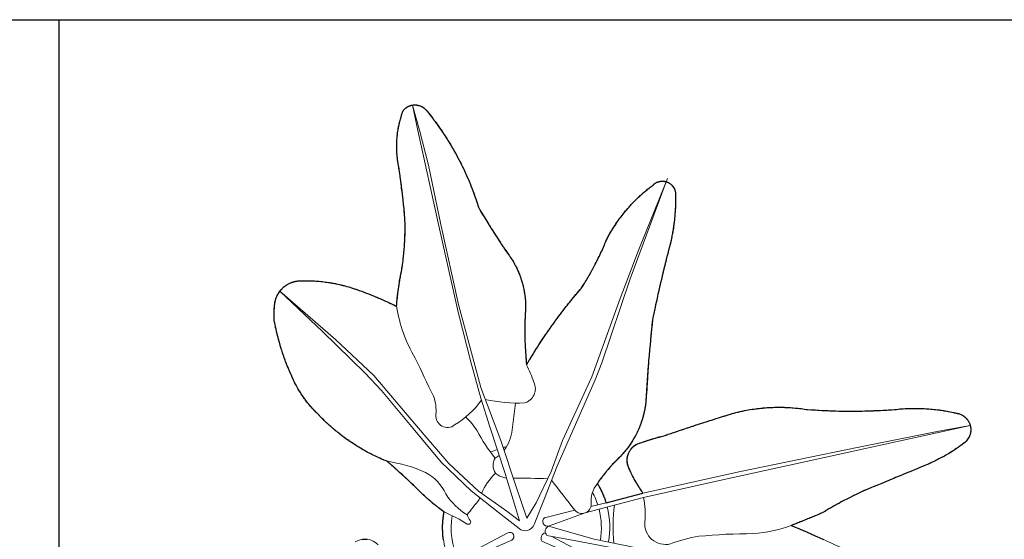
# Model space of a CAD drawing. Header units: millimetres. Extents: x 488786 to 747986, y 25193 to 95000.
# Tile 110 of 127: x 578785 to 581671, y 87476 to 89000. Entities that reach past the tile are written whole.
import ezdxf

# ---------------------------------------------------------------- set-up
doc = ezdxf.new("R2010")
doc.units = ezdxf.units.MM
doc.layers.add('10. ETC', color=251, linetype='Continuous')
doc.layers.add('6. FUR1', color=181, linetype='Continuous')
doc.layers.add('7. FUR2', color=241, linetype='Continuous', lineweight=5)

# ---------------------------------------------------------------- blocks, each defined once
blk = doc.blocks.new('YUHIHA_Accessory_Plant_LargeLeaf_A_Plan')
at = {"layer": '6. FUR1'}
for points in [[(-485, -26.2), (-483.3, -26), (-482.2, -25.9), (-481.6, -25.8), (-479.9, -25.7), (-478.7, -25.7), (-477.6, -25.6), (-476.4, -25.6), (-474.7, -25.7), (-474.1, -25.7), (-473, -25.8), (-471.3, -25.9), (-470.7, -26), (-469, -26.2)], [(-246.8, -27.1), (-247.2, -23.5), (-247.7, -20), (-248.1, -16.4), (-248.2, -15.2), (-248.5, -11.6), (-248.7, -9.2), (-248.8, -6.8), (-249, -3.2), (-249, -2), (-249.2, 1.6), (-249.2, 4.1), (-249.2, 6.4), (-249.2, 8.9), (-249.2, 12.5), (-249.1, 16.1), (-249, 19.7), (-248.8, 22.1), (-248.6, 25.7), (-248.5, 26.9), (-248.2, 30.5), (-248, 32.9), (-247.7, 35.3), (-247.4, 37.6), (-247, 41.2), (-246.8, 42.4), (-246.3, 46), (-245.9, 48.4), (-245.3, 51.9), (-244.8, 54.3), (-246.9, 55.8), (-249.7, 57.8), (-253.8, 60.9), (-257.3, 63.5), (-261.4, 66.6), (-265.4, 69.8), (-267.4, 71.4), (-268.1, 71.9), (-269.5, 73), (-270.8, 74.1), (-274.8, 77.3), (-280.1, 81.7), (-280.7, 82.3), (-282.1, 83.3), (-283.4, 84.5), (-284, 85), (-288.6, 88.9), (-289.2, 89.5), (-290.5, 90.6), (-291.2, 91.2), (-291.8, 91.8), (-293.7, 93.5), (-295, 94.6), (-298.9, 98.1), (-302.6, 101.6), (-307, 105.7), (-310.8, 109.2), (-313.9, 112.2), (-315.7, 114), (-318.8, 117), (-319.3, 117.6), (-321.8, 120.1), (-326, 124.4), (-327.8, 126.2), (-328.4, 126.8), (-330.3, 128.7), (-334.9, 133), (-341.3, 139.1), (-349.1, 146.4), (-351.1, 148.2), (-353, 150), (-353.7, 150.6), (-354.3, 151.2), (-356.3, 153), (-358.3, 154.8), (-358.9, 155.4), (-360.9, 157.2), (-362.9, 159), (-368.1, 163.8), (-375.4, 170.4), (-382.7, 176.9), (-383.3, 177.5), (-386, 179.9), (-386.7, 180.5), (-388.7, 182.2), (-389.3, 182.8), (-392, 185.2), (-398.7, 191), (-403.4, 195.1), (-404.7, 196.3), (-405.4, 196.9), (-408.1, 199.2), (-410.8, 201.5), (-412.1, 202.7), (-417.5, 204.9), (-421.1, 206.4), (-422.9, 207.1), (-428.2, 209.5), (-433.5, 211.8), (-435.2, 212.6), (-440.5, 215.1), (-444, 216.7), (-447.5, 218.4), (-452.7, 221), (-456.2, 222.7), (-459.6, 224.5), (-463, 226.3), (-466.4, 228.1), (-469.9, 229.9), (-475, 232.7), (-478.3, 234.6), (-481.7, 236.5), (-485.1, 238.4), (-490.1, 241.4), (-495, 244.4), (-498.3, 246.4), (-500, 247.4), (-504.9, 250.5), (-508.1, 252.6), (-511.4, 254.7), (-516.2, 257.9), (-517.8, 259), (-521, 261.2), (-524.2, 263.4), (-527.4, 265.6), (-530.5, 267.8), (-535.2, 271.2), (-538.4, 273.5), (-541.5, 275.8), (-546.1, 279.4), (-550.7, 282.9), (-553.7, 285.3), (-556.7, 287.7), (-559.7, 290.2), (-562.7, 292.6), (-565.7, 295.1), (-568.7, 297.6), (-571.6, 300.1), (-576, 303.9), (-580.3, 307.8), (-583.2, 310.4), (-586, 313), (-588.9, 315.6), (-590.3, 317), (-593.1, 319.6), (-595.9, 322.3), (-598.6, 325), (-601.4, 327.7), (-604.1, 330.5), (-606.8, 333.2), (-610.9, 337.4), (-612.2, 338.8), (-614.9, 341.6), (-617.1, 343.7), (-619.2, 345.8), (-620.7, 347.3), (-622.8, 349.4), (-625.6, 352.3), (-629.8, 356.8), (-631.1, 358.3), (-633.8, 361.3), (-634.5, 362.1), (-635.2, 362.8), (-637.2, 365.1), (-638.5, 366.6), (-641.7, 370.5), (-644.9, 374.5), (-648, 378.4), (-651.1, 382.5), (-652.3, 384.1), (-653.5, 385.7), (-655.8, 389), (-657, 390.7), (-658.2, 392.3), (-660.5, 395.7), (-662.1, 398.2), (-663.8, 400.7), (-664.4, 401.6), (-666, 404.2), (-667.1, 405.9), (-668.7, 408.5), (-670.2, 411.1), (-672.3, 414.5), (-673.3, 416.3), (-675.3, 419.8), (-676.7, 422.5), (-678.6, 426.1), (-680, 428.8), (-681.9, 432.4), (-684.1, 436.9), (-685.8, 440.6), (-687.9, 445.2), (-688.8, 447), (-691.1, 452.1), (-693.4, 457.1), (-694, 458.4), (-696.8, 464.8), (-699, 469.9), (-700, 472.4), (-702.2, 477.6), (-704.3, 482.7), (-706.3, 487.9), (-706.8, 489.2), (-707.3, 490.5), (-709.3, 495.7), (-710.8, 499.6), (-713.2, 506.1), (-715, 511.4), (-716.4, 515.3), (-718.2, 520.6), (-719.5, 524.5), (-720.8, 528.5), (-722, 532.5), (-722.9, 535.1), (-724.1, 539.1), (-724.9, 541.8), (-725.3, 543.1), (-726.5, 547.1), (-727.6, 551.1), (-728.4, 553.8), (-729.5, 557.8), (-729.8, 559.2), (-730.2, 560.5), (-731.6, 565.9), (-733, 571.3), (-734.3, 576.7), (-735, 579.4), (-735.6, 582.1), (-736.2, 584.8), (-737.4, 590.2), (-738.6, 595.6), (-739.2, 598.4), (-740.3, 603.8), (-741.1, 607.9), (-741.6, 610.6), (-742.6, 616.1), (-742.6, 616.8), (-742.7, 617.2), (-742.7, 618.3), (-742.7, 618.7), (-742.8, 621.3), (-742.8, 621.6), (-742.9, 623.1), (-742.9, 623.5), (-742.9, 624.2), (-742.9, 626.8), (-743, 627.2), (-743, 627.9), (-743, 628.3), (-743, 633.8), (-743, 634.2), (-743, 634.9), (-742.9, 636), (-742.9, 636.7), (-742.9, 637.5), (-742.9, 638.6), (-742.9, 639.7), (-742.9, 640), (-742.7, 644.1), (-742.7, 644.5), (-742.6, 645.6), (-742.6, 645.9), (-742.5, 649.2), (-742.4, 650), (-742.4, 650.4), (-742, 655.5), (-742, 655.9), (-741.9, 657), (-741.7, 659.5), (-741.7, 659.9), (-741.6, 660.6), (-741.6, 661), (-741.3, 664.1), (-741, 665.7), (-740.8, 667.4), (-740.5, 669.1), (-740.2, 670.8), (-739.8, 672.5), (-739.2, 674.9), (-738.8, 676.6), (-738.3, 678.2), (-738, 679), (-737.8, 679.8), (-737.2, 681.5), (-736.6, 683), (-736.3, 683.9), (-736, 684.6), (-735.3, 686.2), (-734.6, 687.8), (-733.9, 689.3), (-733.5, 690.1), (-732.7, 691.6), (-732.3, 692.3), (-731.4, 693.8), (-730.6, 695.3), (-730.1, 696), (-729.2, 697.4), (-728.3, 698.9), (-727.8, 699.6), (-727.3, 700.2), (-725.7, 702.3), (-724.1, 704.3), (-723, 705.6), (-721.9, 706.9), (-720.7, 708.1), (-719.5, 709.4), (-718.3, 710.6), (-717.1, 711.7), (-716.5, 712.3), (-714.5, 714), (-713.9, 714.5), (-713.2, 715.1), (-711.9, 716.1), (-711.2, 716.6), (-709.1, 718.1), (-708.4, 718.6), (-707, 719.6), (-705.6, 720.5), (-704.1, 721.4), (-702.6, 722.2), (-701.2, 723.1), (-698.9, 724.2), (-697.3, 725), (-695, 726), (-693.4, 726.6), (-691.8, 727.2), (-690.2, 727.8), (-688.6, 728.4), (-687, 728.9), (-685.3, 729.3), (-684.5, 729.6), (-682.8, 730), (-681.2, 730.3), (-679.5, 730.7), (-677.8, 731), (-675.3, 731.4), (-673.6, 731.6), (-672.8, 731.7), (-671.1, 731.8), (-668.5, 732), (-666, 732.1), (-659.9, 732.3), (-655, 732.3), (-652.5, 732.4), (-646.3, 732.4), (-641.4, 732.3), (-636.5, 732.2), (-632.8, 732.1), (-629.1, 731.9), (-624.2, 731.7), (-620.5, 731.4), (-615.6, 731.1), (-614.4, 731), (-613.1, 730.9), (-610.7, 730.7), (-605.8, 730.2), (-602.1, 729.8), (-597.2, 729.3), (-592.3, 728.6), (-588.7, 728.1), (-583.8, 727.4), (-581.4, 727.1), (-577.7, 726.5), (-574.1, 725.9), (-572.8, 725.6), (-570.4, 725.2), (-565.6, 724.3), (-563.2, 723.8), (-560.8, 723.3), (-555.9, 722.3), (-552.3, 721.5), (-547.5, 720.4), (-545.1, 719.8), (-540.4, 718.6), (-539.2, 718.3), (-538, 718), (-533.2, 716.7), (-529.7, 715.7), (-523.8, 714), (-521.4, 713.3), (-516.7, 711.8), (-513.2, 710.7), (-510.1, 709.6), (-509, 709.3), (-508, 709), (-504.9, 707.9), (-502.8, 707.2), (-496.6, 705.1), (-495.6, 704.7), (-493.5, 704), (-486.3, 701.4), (-482.2, 700), (-480.2, 699.2), (-479.2, 698.8), (-475.1, 697.3), (-469, 695), (-463.9, 693), (-461.8, 692.2), (-460.8, 691.8), (-459.8, 691.4), (-451.7, 688.1), (-447.7, 686.4), (-445.7, 685.6), (-444.7, 685.2), (-441.6, 683.9), (-438.6, 682.6), (-437.6, 682.2), (-431.6, 679.6), (-430.6, 679.2), (-429.6, 678.7), (-426.6, 677.4), (-422.6, 675.6), (-420.6, 674.7), (-416.7, 672.9), (-410.7, 670.2), (-406.8, 668.3), (-401.8, 666), (-400.9, 665.5), (-398.9, 664.5), (-395, 662.6), (-392, 661.2), (-387.2, 658.8), (-384.2, 657.3), (-384.1, 658.9), (-384.1, 659.7), (-383.8, 662.9), (-383.7, 663.7), (-383.5, 666.1), (-383.3, 669.3), (-383.1, 670.9), (-383, 671.7), (-382.6, 676.5), (-382.5, 677.3), (-382.3, 678.9), (-382, 682.1), (-381.6, 685.3), (-381.5, 686.9), (-381.4, 687.7), (-381, 690.9), (-380.9, 691.7), (-380.6, 694.1), (-380.4, 695.7), (-380.4, 696.5), (-379.6, 702.1), (-379.5, 702.9), (-379.1, 706.1), (-378.9, 707.7), (-378.8, 708.5), (-377.9, 714.8), (-377.7, 715.6), (-377.5, 717.2), (-376.9, 721.2), (-376.8, 722), (-376, 726.8), (-375.9, 727.5), (-375.6, 729.1), (-375.1, 732.3), (-373.5, 741), (-372.9, 744.2), (-372.6, 745.8), (-372.5, 746.6), (-371.6, 751.3), (-370.9, 754.5), (-370.6, 756), (-370.3, 757.6), (-370, 759.2), (-369.6, 761.5), (-369.2, 763.8), (-368.7, 767.3), (-368.5, 768.5), (-367.7, 773.1), (-367.1, 777.8), (-366.9, 779), (-366.7, 780.1), (-366.1, 784.8), (-365.3, 790.7), (-365, 793), (-364.9, 794.2), (-364.5, 797.7), (-363.9, 802.4), (-363.6, 805.9), (-363.1, 810.6), (-363, 811.7), (-362.5, 816.4), (-362.1, 821.1), (-362, 822.3), (-361.8, 824.6), (-361.6, 827), (-361.3, 830.5), (-361.3, 831.7), (-361, 835.2), (-360.7, 839.9), (-360.6, 842.3), (-360.2, 848.2), (-360, 852.9), (-360, 854), (-359.9, 855.2), (-359.7, 859.9), (-359.6, 864.6), (-359.5, 867), (-359.4, 874.1), (-359.3, 877.6), (-359.3, 881.1), (-359.3, 883.5), (-359.3, 890.6), (-359.3, 892.9), (-359.3, 897.6), (-359.4, 903.5), (-359.5, 908.2), (-359.6, 909.4), (-359.8, 912.1), (-360.2, 917.5), (-360.4, 920.2), (-360.6, 921.6), (-361.2, 929.7), (-361.4, 931), (-361.6, 933.7), (-361.9, 936.4), (-362.3, 941.8), (-363.2, 951.3), (-363.4, 952.6), (-363.8, 956.6), (-365, 968.8), (-365.2, 970.1), (-365.9, 976.9), (-367.1, 987.6), (-367.8, 993), (-368.1, 995.7), (-368.3, 997), (-369.3, 1005.1), (-369.4, 1006.4), (-370.1, 1011.8), (-370.5, 1014.5), (-370.6, 1015.9), (-371.7, 1023.9), (-371.9, 1025.3), (-372.6, 1030.6), (-373.8, 1038.7), (-374.9, 1046.7), (-375.7, 1052.1), (-375.9, 1053.4), (-377.1, 1061.4), (-377.3, 1062.8), (-377.8, 1065.5), (-378.6, 1070.8), (-380.3, 1081.5), (-380.5, 1082.7), (-381, 1086.2), (-381.3, 1088.6), (-381.9, 1093.3), (-382, 1094.4), (-382.4, 1098), (-382.8, 1102.7), (-382.9, 1105.1), (-383.2, 1108.6), (-383.4, 1112.2), (-383.5, 1116.9), (-383.6, 1120.5), (-383.7, 1124), (-383.7, 1126.4), (-383.7, 1128.8), (-383.7, 1131.2), (-383.6, 1134.7), (-383.5, 1138.3), (-383.4, 1140.6), (-383.1, 1145.4), (-383, 1146.6), (-382.8, 1150.1), (-382.4, 1154.8), (-382.1, 1157.2), (-381.8, 1160.7), (-381.3, 1164.3), (-381, 1166.6), (-380.4, 1171.3), (-379.8, 1174.8), (-379, 1179.5), (-378.2, 1184.2), (-377.5, 1187.6), (-377, 1190), (-376.2, 1193.4), (-375.7, 1195.8), (-374.6, 1200.4), (-374, 1202.7), (-373.1, 1206.1), (-372.1, 1209.5), (-371.1, 1212.9), (-370.1, 1216.3), (-369.4, 1218.6), (-369, 1219.7), (-368.6, 1220.9), (-368.3, 1222), (-367.1, 1225.4), (-366.3, 1227.6), (-365.5, 1229.8), (-365.1, 1230.9), (-364.3, 1232), (-363.9, 1232.4), (-363.1, 1233.4), (-362.2, 1234.4), (-361.3, 1235.3), (-360.4, 1236.2), (-359.5, 1237), (-358.5, 1237.9), (-358, 1238.3), (-357, 1239.1), (-356, 1239.8), (-355.5, 1240.2), (-354.4, 1240.9), (-353.3, 1241.6), (-352.8, 1241.9), (-351.7, 1242.6), (-351.1, 1242.9), (-350, 1243.5), (-348.8, 1244), (-347.6, 1244.5), (-346.4, 1245), (-345.8, 1245.2), (-344.7, 1245.7), (-343.4, 1246.1), (-342.2, 1246.4), (-341, 1246.8), (-339.7, 1247), (-338.5, 1247.3), (-337.8, 1247.4), (-337.2, 1247.5), (-335.9, 1247.7), (-334.7, 1247.8), (-333.4, 1247.9), (-332.8, 1248), (-332.1, 1248), (-330.8, 1248), (-330.2, 1248), (-328.9, 1248), (-327, 1247.9), (-325.7, 1247.8), (-324.4, 1247.6), (-323.2, 1247.4), (-321.9, 1247.2), (-320.1, 1246.7), (-318.8, 1246.4), (-317.6, 1246.1), (-315.8, 1245.4), (-314.6, 1245), (-313.4, 1244.5), (-312.8, 1244.2), (-311.6, 1243.7), (-310.5, 1243.1), (-309.4, 1242.5), (-308.8, 1242.2), (-308.3, 1241.9), (-307.2, 1241.2), (-306.1, 1240.5), (-305, 1239.8), (-304, 1239), (-303, 1238.2), (-302.5, 1237.8), (-301.6, 1237), (-300.1, 1235.7), (-298.8, 1234.3), (-297.9, 1233.4), (-297.1, 1232.4), (-296.7, 1231.9), (-295.9, 1230.9), (-295.1, 1229.9), (-294.8, 1229.4), (-291.6, 1225.4), (-290, 1223.5), (-286.9, 1219.5), (-282.2, 1213.6), (-279.1, 1209.6), (-276, 1205.6), (-274.5, 1203.5), (-271.5, 1199.5), (-268.5, 1195.4), (-265.5, 1191.4), (-264, 1189.3), (-259.6, 1183.2), (-258.2, 1181.1), (-253.9, 1174.9), (-251, 1170.7), (-249.6, 1168.6), (-245.4, 1162.3), (-242.6, 1158.1), (-241.3, 1156), (-237.2, 1149.6), (-234.5, 1145.4), (-233.1, 1143.2), (-229.1, 1136.8), (-226.5, 1132.5), (-223.9, 1128.1), (-220.1, 1121.6), (-217.6, 1117.2), (-215.1, 1112.8), (-211.4, 1106.2), (-207.7, 1099.6), (-205.3, 1095.2), (-204.2, 1092.9), (-200.6, 1086.2), (-198.3, 1081.7), (-196, 1077.2), (-193.8, 1072.7), (-191.6, 1068.2), (-188.3, 1061.4), (-187.2, 1059.1), (-185.1, 1054.5), (-182.9, 1049.9), (-180.8, 1045.4), (-178.8, 1040.7), (-177.8, 1038.4), (-174.7, 1031.5), (-173.7, 1029.2), (-171.8, 1024.5), (-169.8, 1019.9), (-168.9, 1017.5), (-166.1, 1010.5), (-163.3, 1003.5), (-161.5, 998.8), (-159.7, 994), (-158, 989.3), (-157.1, 986.9), (-155.4, 982.2), (-154.5, 979.8), (-152.9, 975), (-151.2, 970.3), (-149.6, 965.5), (-148.1, 960.7), (-147.3, 958.3), (-145.7, 953.5), (-144.2, 948.6), (-143.5, 946.2), (-142.1, 943.8), (-141.3, 942.6), (-137, 935.2), (-132.6, 927.9), (-131.9, 926.7), (-131.1, 925.5), (-129.7, 923.1), (-127.5, 919.4), (-120, 907.3), (-114.8, 898.8), (-113.3, 896.4), (-112.5, 895.2), (-110.3, 891.6), (-108, 888), (-107.2, 886.8), (-106.5, 885.6), (-101.9, 878.4), (-98.9, 873.6), (-96.6, 870), (-95, 867.6), (-91.9, 862.9), (-91.2, 861.7), (-83.4, 849.8), (-82.6, 848.6), (-80.3, 845), (-76.3, 839.1), (-75.6, 837.9), (-72.4, 833.2), (-71.6, 832), (-69.2, 828.5), (-68.4, 827.3), (-67.6, 826.1), (-66.8, 825), (-64.4, 821.4), (-58, 812), (-55.6, 808.5), (-54, 806.2), (-53.2, 805), (-50.8, 801.5), (-47.5, 796.9), (-46.7, 795.7), (-45.1, 793.4), (-44.5, 792.4), (-42.7, 789.4), (-41.6, 787.4), (-40.4, 785.4), (-39.3, 783.4), (-38.2, 781.4), (-37.1, 779.4), (-36.1, 777.4), (-34.5, 774.3), (-33.5, 772.2), (-32, 769.1), (-30.5, 766), (-28.6, 761.8), (-27.3, 758.6), (-26.4, 756.5), (-25.5, 754.4), (-24.2, 751.2), (-23, 748), (-22.2, 745.8), (-21, 742.6), (-20.3, 740.4), (-19.9, 739.3), (-19.6, 738.2), (-18.2, 733.8), (-17.1, 730.6), (-15.9, 726.1), (-15.3, 723.9), (-14.4, 720.6), (-13.5, 717.2), (-13.3, 716.1), (-13, 715), (-12.2, 711.6), (-11.3, 707.2), (-10.4, 702.7), (-10, 700.4), (-9.2, 695.9), (-9.1, 694.7), (-8.4, 690.2), (-8.1, 687.9), (-7.7, 684.5), (-7.4, 682.2), (-7.1, 678.8), (-6.7, 674.2), (-6.5, 671.9), (-6.3, 668.5), (-6.2, 666.2), (-6.1, 663.9), (-6, 660.4), (-5.9, 657), (-5.9, 653.5), (-6, 652.2), (-6.2, 648.3), (-6.6, 643.1), (-7, 636.5), (-7.1, 633.9), (-7.4, 627.4), (-7.5, 624.7), (-7.7, 619.5), (-7.8, 618.2), (-7.9, 614.3), (-8, 611.7), (-8, 610.3), (-8.1, 606.4), (-8.2, 601.2), (-8.3, 598.6), (-8.3, 590.7), (-8.3, 588.1), (-8.4, 585.5), (-8.3, 584.1), (-8.3, 578.9), (-8.3, 572.3), (-8.2, 567.1), (-8.1, 565.8), (-8.1, 563.2), (-7.8, 555.3), (-7.8, 554), (-7.8, 552.7), (-7.6, 547.5), (-7.4, 544.8), (-7.1, 537), (-6.7, 530.4), (-6.4, 526.5), (-6.4, 525.2), (-6.1, 521.3), (-5.7, 516.1), (-5.4, 512.1), (-5.1, 508.2), (-5, 506.9), (-4.6, 503), (-4.1, 497.8), (-4, 496.5), (-3.9, 495.2), (-3.5, 491.3), (-2.9, 486.1), (-0.8, 489.8), (0.3, 491.6), (4.7, 499), (6.9, 502.7), (10.3, 508.3), (15.9, 517.4), (20.4, 524.8), (22.7, 528.4), (23.8, 530.2), (28.4, 537.5), (33.1, 544.7), (37.8, 552), (43.7, 560.9), (48.5, 568.1), (53.3, 575.2), (55.8, 578.8), (57, 580.6), (60.6, 585.9), (61.9, 587.6), (63.1, 589.4), (66.8, 594.7), (69.3, 598.2), (71.8, 601.7), (74.3, 605.2), (79.3, 612.2), (81.9, 615.7), (87, 622.6), (90.8, 627.8), (96, 634.6), (99.9, 639.8), (101.2, 641.5), (103.8, 644.9), (109.1, 651.7), (113.1, 656.8), (115.7, 660.2), (119.7, 665.2), (122.4, 668.6), (126.5, 673.6), (133.3, 682), (134.7, 683.6), (141.5, 691.9), (144.3, 695.2), (149.9, 701.8), (154.1, 706.7), (156.9, 709.9), (158.2, 712), (159.6, 714.1), (160.9, 716.2), (165.5, 723.5), (166.8, 725.6), (167.5, 726.6), (169.4, 729.8), (172, 734), (174.6, 738.3), (175.2, 739.4), (175.8, 740.4), (177.1, 742.6), (179.6, 746.8), (180.2, 747.9), (180.8, 749), (183.3, 753.3), (183.9, 754.4), (185.1, 756.5), (186.3, 758.7), (189.3, 764.1), (189.9, 765.2), (191.1, 767.4), (194, 772.8), (195.2, 775), (198, 780.5), (200.9, 786), (202.5, 789.3), (203.1, 790.4), (203.6, 791.5), (206.9, 798.2), (209.6, 803.8), (210.1, 804.9), (211.2, 807.1), (214.9, 815), (216.9, 819.5), (218.9, 824), (221.9, 830.8), (222.9, 833.1), (224.8, 837.6), (226.3, 841.1), (229.1, 847.9), (230, 850.2), (231.6, 853.2), (233.1, 856.2), (234.7, 859.2), (236.3, 862.1), (238.7, 866.5), (241.2, 870.9), (243.7, 875.3), (246.3, 879.6), (248, 882.5), (248.9, 883.9), (252.5, 889.6), (256.1, 895.2), (258.9, 899.4), (260.8, 902.2), (263.7, 906.3), (266.6, 910.4), (267.6, 911.8), (270.5, 915.9), (273.6, 919.9), (276.6, 923.9), (279.7, 927.9), (281.8, 930.5), (285, 934.4), (287.1, 937), (289.3, 939.6), (293.6, 944.7), (297, 948.4), (299.2, 950.9), (301.5, 953.4), (303.7, 955.9), (307.2, 959.6), (309.5, 962), (313, 965.6), (315.4, 968), (317.8, 970.4), (321.4, 973.9), (325, 977.3), (327.5, 979.6), (329.9, 981.9), (332.4, 984.2), (334.9, 986.4), (336.2, 987.5), (337.4, 988.7), (339.9, 990.9), (342.5, 993.1), (343.8, 994.1), (346.3, 996.3), (348.9, 998.4), (351.5, 1000.6), (356.8, 1004.8), (359.4, 1006.8), (362.1, 1008.9), (364.7, 1010.9), (367.4, 1012.9), (368.4, 1013.9), (368.9, 1014.3), (369.9, 1015.2), (370.9, 1016.1), (372.6, 1017.3), (373.7, 1018.1), (374.2, 1018.4), (374.8, 1018.8), (376, 1019.5), (377.2, 1020.1), (377.8, 1020.4), (379, 1021), (380.2, 1021.5), (381.5, 1022), (382.1, 1022.2), (383.4, 1022.7), (384, 1022.9), (385.4, 1023.2), (386, 1023.4), (387.3, 1023.7), (388, 1023.8), (388.7, 1023.9), (390, 1024.1), (390.7, 1024.2), (392, 1024.3), (393.4, 1024.4), (394.7, 1024.4), (395.4, 1024.4), (396.1, 1024.4), (397.4, 1024.3), (398.8, 1024.2), (399.4, 1024.2), (400.8, 1024), (402.1, 1023.7), (403.4, 1023.5), (404.7, 1023.2), (406, 1022.8), (407.3, 1022.4), (408, 1022.1), (408.6, 1021.9), (409.8, 1021.4), (411.7, 1020.6), (412.9, 1020), (413.5, 1019.6), (414.7, 1019), (415.8, 1018.3), (416.4, 1017.9), (416.9, 1017.5), (418, 1016.7), (419.6, 1015.5), (420.1, 1015), (421.1, 1014.1), (422.1, 1013.2), (423, 1012.2), (423.5, 1011.7), (423.9, 1011.2), (424.8, 1010.2), (425.2, 1009.6), (426, 1008.6), (426.4, 1008), (426.8, 1007.5), (427.2, 1006.9), (427.9, 1005.7), (428.6, 1004.6), (429.2, 1003.4), (429.5, 1002.8), (430.1, 1001.6), (430.6, 1000.3), (430.9, 999.7), (431.1, 999), (431.5, 997.8), (431.9, 996.5), (432.3, 995.2), (432.6, 993.9), (432.8, 992.5), (433, 991.9), (433.1, 990.5), (433.3, 985.6), (433.3, 983.2), (433.4, 980.7), (433.4, 975.8), (433.4, 971), (433.4, 968.5), (433.4, 964.8), (433.3, 962.4), (433.2, 957.5), (433.1, 952.6), (433, 950.2), (432.8, 946.5), (432.6, 941.6), (432.5, 939.2), (432.2, 934.3), (431.8, 929.4), (431.6, 927), (431.3, 923.3), (431.2, 922.1), (431.1, 920.9), (430.6, 916), (430, 909.9), (429.4, 905.1), (429.3, 903.9), (429.1, 902.6), (428.7, 899), (428.4, 896.6), (428.2, 895.4), (427.7, 891.7), (427, 886.9), (426.2, 882), (425.8, 879.6), (425, 874.8), (424.4, 871.2), (424.2, 870), (423.7, 867.6), (423, 864), (422.3, 860.4), (421.6, 856.8), (420.3, 850.8), (419.5, 847.2), (418.4, 842.4), (417.3, 837.7), (416.7, 835.3), (415.8, 831.9), (413.1, 821.8), (410.5, 811.6), (408.3, 803.2), (406.1, 794.7), (405.7, 793), (404, 786.2), (403.2, 782.8), (402.7, 781.1), (399.4, 767.6), (399, 765.9), (398.1, 762.5), (397.3, 759.1), (396.9, 757.4), (394.4, 747.2), (394, 745.5), (392.8, 740.4), (390.8, 731.9), (390.4, 730.2), (387.2, 716.5), (386.8, 714.8), (386.1, 711.4), (385.7, 709.7), (385.3, 708), (384.5, 704.6), (384.1, 702.9), (381.8, 692.7), (378.1, 675.6), (375.1, 661.9), (373.7, 655.1), (371.5, 644.8), (370.8, 641.4), (369.8, 636.3), (368.7, 631.1), (368.3, 629.4), (365.9, 617.4), (365.5, 613.7), (365, 608.2), (364.8, 606.3), (363.6, 595.2), (363.4, 593.4), (363, 589.7), (362.1, 580.4), (361.9, 578.6), (360.2, 560.1), (360, 558.3), (359.6, 554.5), (359, 547.2), (358.8, 545.3), (357.3, 528.6), (357.1, 526.8), (356.8, 523.1), (356.5, 519.4), (356.2, 515.7), (356, 513.8), (354.6, 497.2), (354.5, 495.3), (354.2, 491.6), (353.8, 486.1), (353.6, 484.2), (353, 476.8), (352.9, 475), (352.6, 471.3), (352.5, 469.4), (351.9, 462), (351.8, 460.1), (351.4, 454.6), (351.1, 450.9), (351, 449), (349.8, 432.3), (349.1, 421.2), (348.9, 417.5), (348.8, 415.7), (348, 402.7), (347.9, 400.8), (347.6, 397.1), (347.2, 389.7), (346.7, 380.4), (346.4, 377.4), (346, 374.4), (345.5, 369.9), (345.3, 368.4), (345, 366.9), (344.6, 363.9), (344.1, 360.9), (343.8, 359.4), (343.3, 356.4), (343, 355), (342.4, 352), (342.1, 350.5), (341.5, 347.6), (340.8, 344.6), (340.1, 341.7), (339.4, 338.7), (338.6, 335.8), (338.2, 334.3), (337.4, 331.4), (336.6, 328.5), (336.2, 327.1), (335.3, 324.2), (334.8, 322.7), (333.9, 319.9), (332.9, 317), (331.9, 314.1), (330.3, 309.9), (329.2, 307.1), (327.6, 302.8), (326.4, 300), (324.6, 295.9), (322.7, 291.7), (322.1, 290.4), (320.8, 287.6), (319.5, 284.9), (318.8, 283.6), (316.7, 279.5), (314.6, 275.5), (313.9, 274.2), (311.6, 270.2), (310.1, 267.6), (309.3, 266.3), (307.8, 263.7), (307, 262.4), (305.4, 259.9), (303.8, 257.3), (302.1, 254.8), (300.4, 252.3), (299.6, 251), (297.8, 248.6), (296.1, 246.1), (293.4, 242.4), (291.5, 240), (289.7, 237.6), (288.8, 236.4), (286.9, 234.1), (285, 231.7), (283, 229.4), (282, 228.3), (280, 226), (279.1, 224.8), (277, 222.6), (275, 220.4), (272.9, 218.2), (269.8, 214.9), (267.6, 212.7), (265.5, 210.6), (264.4, 209.5), (261.8, 207), (261.2, 206.5), (260.2, 205.5), (258.6, 203.9), (257, 202.3), (255.5, 200.8), (253.9, 199.2), (253.4, 198.7), (248.8, 193.9), (247.8, 192.8), (246.3, 191.2), (245.8, 190.6), (245.3, 190.1), (243.8, 188.5), (243.3, 187.9), (241.8, 186.3), (238.9, 183), (235.5, 179.1), (234.6, 177.9), (233.6, 176.8), (233.1, 176.2), (231.7, 174.5), (230.8, 173.4), (229.9, 172.3), (228, 170), (225.2, 166.5), (222.1, 162.4), (219.4, 158.9), (219, 158.3), (217.6, 156.6), (215.5, 153.6), (214.6, 152.4), (214.2, 151.8), (213.3, 150.6), (211.6, 148.2), (211.2, 147.6), (210.8, 147), (208.7, 143.9), (207, 141.5), (205.4, 139), (204.2, 137.2), (204.9, 136), (205.2, 135.5), (205.9, 134.3), (206.9, 132.6), (207.4, 131.8), (208.2, 130.6), (209.1, 128.9), (209.4, 128.4), (210.3, 126.8), (210.8, 125.9), (211, 125.5), (212.4, 122.9), (213.1, 121.6), (213.3, 121.2), (214, 119.9), (214.4, 119), (214.6, 118.6), (216.2, 115.6), (216.4, 115.1), (217, 113.8), (217.8, 112.1), (218, 111.6), (218.9, 109.9), (219, 109.4), (219.5, 108.6), (219.6, 108.1), (220.2, 106.8), (220.6, 105.9), (220.8, 105.5), (222, 102.8), (222.2, 102.3), (222.5, 101.4), (223.6, 98.7), (224.3, 96.9), (224.5, 96.5), (224.9, 95.6), (226.1, 92.4), (226.9, 90.1), (227, 89.7), (227.4, 88.8), (228, 86.9), (228.6, 85.1), (229.2, 83.2), (229.4, 82.8), (230, 80.9), (337.9, 109.8), (336.7, 111.4), (334.4, 114.8), (333.2, 116.5), (330.5, 120.6), (330.2, 121.1), (329.4, 122.3), (329, 122.9), (328.3, 124), (327.2, 125.8), (326.8, 126.3), (326.4, 126.9), (325, 129.3), (323.5, 131.6), (323.2, 132.2), (320.7, 136.3), (319.6, 138.1), (318.6, 139.9), (316.5, 143.4), (316.2, 144), (314.8, 146.4), (312.5, 150.6), (312.2, 151.3), (311.5, 152.5), (309.9, 155.5), (307.6, 159.8), (306.4, 162.2), (303.6, 167.8), (303.3, 168.4), (303, 169), (302.4, 170.3), (300.4, 174.6), (300.1, 175.2), (299, 177.7), (296.7, 182.8), (296.4, 183.4), (295.6, 185.3), (295.1, 186.6), (294.9, 187.1), (294.5, 188.3), (294.3, 188.9), (294.1, 189.4), (293.7, 190.6), (293.6, 191.2), (293.2, 192.4), (293, 193.5), (292.6, 195.3), (292.5, 195.9), (292.3, 197.1), (292.1, 198.3), (291.9, 199.5), (291.8, 200.7), (291.7, 201.9), (291.7, 202.5), (291.6, 203.7), (291.6, 205.6), (291.6, 206.8), (291.6, 207.4), (291.6, 208), (291.7, 209.8), (291.8, 211), (292, 212.2), (292, 212.8), (292.2, 214), (292.4, 215.2), (292.7, 216.4), (292.9, 217.6), (293.1, 218.2), (293.5, 220), (293.7, 220.5), (294.2, 222.3), (294.4, 222.9), (294.8, 224), (295.5, 225.7), (295.7, 226.3), (296.4, 228), (297.2, 229.6), (298, 231.2), (298.6, 232.3), (299.6, 233.8), (300.2, 234.9), (301.2, 236.4), (301.6, 236.9), (302.3, 237.8), (303, 238.8), (303.8, 239.7), (304.2, 240.2), (305, 241.1), (306.2, 242.5), (307.5, 243.8), (308.8, 245), (309.3, 245.5), (310.6, 246.7), (312, 247.8), (313.5, 248.9), (314, 249.3), (315.5, 250.3), (316.5, 251), (317.5, 251.6), (318.6, 252.2), (320.2, 253.1), (321.4, 253.5), (322.1, 253.8), (329.1, 256.3), (329.7, 256.5), (331, 257), (334.8, 258.3), (336.1, 258.8), (336.7, 259), (339.3, 259.9), (339.9, 260.1), (341.8, 260.7), (343.1, 261.2), (345, 261.8), (345.7, 262), (347, 262.4), (348.9, 263.1), (349.5, 263.3), (350.8, 263.7), (351.5, 263.9), (353.4, 264.5), (354, 264.7), (358.5, 266.2), (359.2, 266.3), (361.1, 267), (363.1, 267.5), (363.7, 267.8), (365.6, 268.3), (366.3, 268.5), (368.2, 269.1), (369.5, 269.5), (374.1, 270.8), (374.7, 271), (376.7, 271.6), (380.6, 272.7), (381.9, 273.1), (382.5, 273.3), (385.1, 274), (385.8, 274.2), (387.7, 274.7), (389, 275), (391, 275.6), (395.5, 276.8), (398.8, 277.6), (399.5, 277.8), (402.7, 278.6), (404.3, 279.2), (405.9, 279.7), (407.5, 280.3), (409, 280.8), (410.6, 281.3), (412.2, 281.9), (420.1, 284.6), (424.8, 286.2), (427.9, 287.3), (437.4, 290.5), (440.5, 291.6), (442.1, 292.1), (446.9, 293.7), (451.6, 295.3), (454.7, 296.3), (457.9, 297.4), (462.6, 299), (467.4, 300.5), (469, 301.1), (483.2, 305.8), (484.8, 306.3), (494.2, 309.4), (499, 311), (500.6, 311.5), (510.1, 314.6), (529.1, 320.7), (530.7, 321.2), (533.9, 322.2), (538.6, 323.7), (541.8, 324.7), (545, 325.7), (552.9, 328.2), (559.2, 330.2), (562.4, 331.2), (565.6, 332.2), (573.5, 334.7), (575.1, 335.2), (578.3, 336.2), (579.9, 336.6), (581.5, 337.1), (587.9, 339.1), (597.4, 342), (599, 342.5), (605.4, 344.4), (607, 344.9), (610.2, 345.7), (616.7, 347.3), (619.9, 348), (623.1, 348.8), (629.6, 350.2), (636.2, 351.5), (641.1, 352.4), (646, 353.3), (652.5, 354.4), (659.1, 355.5), (662.4, 356), (667.3, 356.7), (670.6, 357.1), (673.9, 357.5), (675.6, 357.7), (678.9, 358.1), (683.8, 358.6), (688.8, 359.1), (690.4, 359.2), (692.1, 359.4), (697.1, 359.8), (702, 360.2), (707, 360.5), (710.3, 360.6), (715.3, 360.9), (718.6, 361), (723.6, 361.2), (730.3, 361.3), (735.2, 361.3), (736.9, 361.3), (741.9, 361.3), (746.9, 361.2), (751.9, 361.1), (753.5, 361), (758.5, 360.9), (763.5, 360.6), (766.8, 360.4), (770.1, 360.2), (775.1, 359.9), (778.4, 359.6), (785, 359.1), (791.7, 358.4), (796.6, 357.9), (801.6, 357.3), (806.5, 356.6), (811.5, 355.9), (816.4, 355.2), (820.5, 354.9), (830.8, 354.1), (839.1, 353.5), (843.3, 353.3), (849.5, 352.9), (851.5, 352.8), (853.6, 352.6), (861.9, 352.2), (872.2, 351.7), (880.5, 351.3), (884.7, 351.2), (890.9, 350.9), (903.3, 350.6), (911.6, 350.3), (915.7, 350.3), (917.8, 350.2), (919.9, 350.2), (924, 350.1), (932.3, 350), (942.7, 350), (951, 349.9), (955.1, 350), (963.4, 350), (973.8, 350.1), (977.9, 350.2), (980, 350.2), (988.3, 350.4), (996.6, 350.6), (1002.8, 350.8), (1004.8, 350.9), (1006.9, 351), (1013.1, 351.2), (1015.2, 351.3), (1017.3, 351.4), (1023.5, 351.6), (1027.6, 351.8), (1033.8, 352.1), (1042.1, 352.6), (1044.2, 352.7), (1050.4, 353), (1052.5, 353.2), (1056.6, 353.4), (1066.9, 354.1), (1075.2, 354.8), (1081.4, 355.2), (1085.6, 355.7), (1091.1, 356.2), (1096.7, 356.6), (1100.8, 356.9), (1106.4, 357.3), (1110.5, 357.5), (1113.3, 357.6), (1116.1, 357.7), (1120.3, 357.9), (1123, 357.9), (1128.6, 358), (1134.2, 358.1), (1136.9, 358.1), (1139.7, 358.1), (1143.9, 358), (1146.7, 358), (1149.5, 357.9), (1153.6, 357.8), (1156.4, 357.7), (1162, 357.4), (1167.5, 357.1), (1173.1, 356.7), (1175.9, 356.5), (1181.4, 356.1), (1185.6, 355.7), (1191.1, 355.1), (1195.2, 354.7), (1200.8, 354), (1204.9, 353.5), (1206.3, 353.3), (1209, 352.9), (1213.2, 352.3), (1217.3, 351.7), (1220, 351.2), (1224.1, 350.5), (1229.6, 349.6), (1232.4, 349.1), (1237.8, 348), (1243.3, 346.9), (1248.7, 345.7), (1250.1, 345.4), (1254.1, 344.5), (1256.8, 343.8), (1258.2, 343.5), (1259.1, 343.4), (1260.7, 343), (1262.4, 342.6), (1264.1, 342.1), (1265.8, 341.6), (1267.4, 341), (1269, 340.3), (1270.6, 339.6), (1272.1, 338.8), (1273.7, 338), (1275.2, 337.1), (1275.9, 336.7), (1276.6, 336.2), (1278, 335.2), (1279.4, 334.2), (1280.1, 333.7), (1281.5, 332.6), (1282.8, 331.4), (1284, 330.2), (1284.6, 329.6), (1285.2, 329), (1285.8, 328.3), (1287, 327), (1288.1, 325.7), (1288.6, 325), (1289.1, 324.3), (1290.1, 322.9), (1291.1, 321.5), (1292, 320), (1292.8, 318.5), (1293.2, 317.7), (1294, 316.1), (1294.7, 314.5), (1295.4, 312.9), (1295.7, 312.1), (1296.2, 310.5), (1296.5, 309.7), (1296.7, 308.8), (1297.2, 307.1), (1297.6, 305.5), (1297.9, 303.8), (1298, 302.9), (1298.3, 301.2), (1298.4, 300.3), (1298.5, 298.6), (1298.6, 297.7), (1298.6, 296.8), (1298.6, 295.1), (1298.6, 294.3), (1298.6, 292.5), (1298.4, 290.8), (1298.3, 289.9), (1298.1, 288.2), (1297.8, 286.5), (1297.5, 284.8), (1297.1, 283.1), (1296.9, 282.3), (1296.6, 281.4), (1296.1, 279.8), (1295.5, 278.1), (1295.2, 277.3), (1294.5, 275.7), (1294.2, 274.9), (1293.4, 273.4), (1292.6, 271.8), (1292.2, 271.1), (1291.8, 270.3), (1290.8, 268.9), (1289.9, 267.4), (1289.4, 266.7), (1288.3, 265.3), (1287.8, 264.6), (1286.7, 263.3), (1285.5, 262), (1284.3, 260.8), (1283.7, 260.2), (1282.4, 259), (1281.8, 258.4), (1281.1, 257.9), (1278.4, 255.8), (1275.6, 253.7), (1272.9, 251.7), (1270.1, 249.7), (1265.5, 246.4), (1261.7, 243.8), (1258.9, 241.8), (1256.1, 239.9), (1253.3, 238), (1248.5, 234.9), (1247.5, 234.3), (1246.6, 233.6), (1244.7, 232.4), (1241.8, 230.6), (1239.8, 229.4), (1236.9, 227.6), (1234, 225.8), (1233, 225.2), (1231.1, 224), (1227.1, 221.7), (1225.2, 220.6), (1222.2, 218.9), (1221.2, 218.3), (1220.2, 217.7), (1219.2, 217.2), (1217.2, 216.1), (1215.2, 215), (1214.2, 214.4), (1213.2, 213.9), (1211.2, 212.8), (1205.2, 209.6), (1200.1, 207), (1196.1, 204.9), (1193, 203.4), (1187.9, 200.9), (1185.8, 199.9), (1181.7, 198), (1178.6, 196.6), (1175.4, 195.2), (1174.4, 194.7), (1173.4, 194.3), (1171.3, 193.3), (1169.2, 192.4), (1163.9, 190.2), (1157.6, 187.6), (1154.4, 186.3), (1151.8, 185.3), (1149.2, 184.2), (1141.3, 180.9), (1136.1, 178.7), (1122.9, 173.3), (1113.8, 169.5), (1100.7, 164.1), (1091.5, 160.3), (1078.4, 154.9), (1073.1, 152.7), (1062.6, 148.4), (1060, 147.3), (1056.1, 145.6), (1050.8, 143.5), (1046.9, 141.9), (1044.3, 140.8), (1037.7, 138.1), (1028.5, 134.2), (1012.8, 127.7), (1007.5, 125.6), (1003.6, 124), (1001, 122.9), (997, 121.2), (994.4, 120.1), (987.9, 117.4), (986.6, 116.9), (983.6, 115.6), (982.6, 115.1), (978.8, 113.3), (974.9, 111.5), (969, 108.7), (963.2, 105.9), (955.5, 102.2), (952.6, 100.7), (949.7, 99.3), (948.7, 98.8), (941.1, 95), (935.3, 92), (926.8, 87.5), (919.2, 83.5), (913.5, 80.4), (906.9, 76.8), (898.5, 72.1), (897.5, 71.6), (896.6, 71.1), (893.8, 69.5), (891.9, 68.4), (890.1, 67.3), (882.6, 63), (881.7, 62.5), (880.8, 62), (878, 60.3), (874.3, 58.1), (872.4, 57), (868.8, 54.8), (865.1, 52.6), (862.9, 51.6), (861.5, 51), (860.8, 50.7), (857.9, 49.5), (855, 48.2), (854.3, 47.9), (850, 46), (845.7, 44.2), (839.2, 41.4), (838.5, 41.2), (835.6, 39.9), (834.9, 39.6), (832.8, 38.7), (832, 38.4), (829.2, 37.2), (828.4, 36.9), (824.8, 35.4), (820.5, 33.6), (818.3, 32.8), (817.6, 32.4), (806, 27.8), (805.3, 27.5), (803.1, 26.6), (802.4, 26.3), (798.7, 24.9), (795.8, 23.7), (795.1, 23.4), (792.2, 22.3), (790.7, 21.7), (790, 21.4), (788.5, 20.9), (787.8, 20.6), (783.4, 18.9), (782.7, 18.6), (780.5, 17.8), (779.1, 17.2), (775.4, 15.8), (772.5, 14.7), (775.4, 13.5), (784.2, 9.8), (794.4, 5.5), (809, -0.7), (810.5, -1.4), (814.9, -3.2), (817.8, -4.5), (819.2, -5.1), (829.4, -9.6), (830.8, -10.3), (833.8, -11.5), (836.7, -12.8), (841, -14.8), (842.5, -15.4), (849.7, -18.7), (854, -20.6), (867, -26.5)]]:
    blk.add_lwpolyline(points, dxfattribs=at)
at = {"layer": '7. FUR2'}
blk.add_line((185.5, 70.4), (230, 80.9), dxfattribs=at)
for points in [[(-2.9, 486.1, -0.046271), (156.9, 709.9, 0.049067), (230, 850.2, -0.11624), (367.4, 1012.9, -0.62846), (433.1, 990.5, -0.068732), (416.7, 835.3, 0.015796), (365.9, 617.4, 0.012759), (346.7, 380.4, -0.178475), (264.4, 209.5, 0.05754), (204.2, 137.2, -0.063158), (230, 80.9), (337.9, 109.8, -0.052796), (295.1, 186.6, -0.378915), (320.2, 253.1, -0.026602), (402.7, 278.6, -0.00952), (605.4, 344.4, -0.102601), (816.4, 355.2, 0.039774), (1081.4, 355.2, -0.085489), (1258.2, 343.5, -0.638112), (1281.1, 257.8, -0.068556), (1154.4, 186.3, -0.000039), (986.6, 116.9, 0.029374), (865.1, 52.6, -0.013212), (772.5, 14.7, -0.018558), (957.1, -69.9, -0.036668)], [(-505.4, -33.7, -0.355293), (-437.9, -42.4, -0.00579)], [(-226.3, -96, -0.157098), (-244.8, 54.3, -0.04522), (-327.8, 126.2, 0.013534), (-412.1, 202.7, -0.108208), (-614.9, 341.6, -0.09868), (-688.8, 447, -0.065098), (-742.6, 616.1, -0.037127), (-741.3, 663.2, -0.37238), (-668.5, 732, -0.090104), (-513.2, 710.7, -0.03844), (-384.2, 657.3, -0.032572), (-370, 759.2, 0.049062), (-359.6, 909.4, 0.021551), (-380.3, 1081.5, -0.125929), (-365.1, 1230.9, -0.507615), (-294.8, 1229.3, -0.097395), (-143.5, 946.2, 0.019825), (-45.1, 793.4, -0.137162), (-5.9, 653.5, 0.04545), (-2.9, 486.1, -0.191629)], [(406, 1022.8), (300, 737.5), (217.2, 491.5), (197.4, 441.6), (85.9, 186.7), (49.2, 93.3), (19.3, 17.1, -0.508102), (-25.2, 5.5), (-86, 54), (-166, 116.3), (-253.2, 200.3), (-335.4, 299.2), (-428.6, 410.7), (-476.1, 461.5), (-601.1, 583.2), (-725.9, 702.1), (-563.3, 559.7), (-450.9, 454.8), (-303.1, 280.7), (-230.6, 195.9), (-144.2, 115), (-61.1, 56.7), (-23.9, 28.2)], [(-384.2, 657.3, 0.093588), (-329.6, 505.6, 0.005107), (-275.5, 393.7, -0.100706), (-268.6, 339.6, 0.665164), (-213.9, 309.3, 0.097419), (-135.4, 381.9, 0.097419)], [(-124.2, 384.3, 0.064025), (-9, 373.8, 0.456578), (18.5, 434.5, 0.017683), (-2.9, 486.1)], [(-36.1, 373.6), (-45.1, 295.3, -0.131999), (-68.8, 235.4, -0.00211), (-69.2, 234.8, -0.00211)], [(-135, 108.6, -0.093195), (-94.4, 168, -0.286122), (-95.4, 212.4, -0.056536), (-148.1, 292.3, 0.058835), (-181.6, 332.5)], [(-412.1, 202.7, -0.077421), (-299.6, 169.9, -0.162328), (-239.6, 107.2, 0.116334), (-177.4, 45.6, 3.337397)], [(-83.6, 220.1, -0.043821), (-95.4, 212.4)], [(-94.4, 168, 0.1311), (-62.2, 153.4, 0.1311)], [(-41.6, 153, 0.000015), (-41.6, 153, -0.012124), (58.9, 151.5, -0.012124)], [(70.3, 147, 0.001507), (138.3, 59.2, 0.692417), (186.4, 77.3, -0.20654), (204.2, 137.2)], [(-244.8, 54.3), (-200.7, 33.2), (-177.4, 18.9, 0.835344), (-168.4, 29, -0.081096), (-177.4, 45.6, -0.014869), (-141.9, 90.4, -0.007669), (-140, 96.1, -0.007669)], [(168.7, 51.6), (339.9, 97.1, -0.065711), (343.4, 25.1, 0.510503), (418.2, -39.5, -0.049904), (501.2, -17.1, -0.023037), (661.4, -9.3, 0.071341), (772.5, 14.7, -20.546118)], [(138.3, 59.2), (49.5, 37.4, 0.78132), (61.5, 12.8), (168.7, 51.6)], [(254.3, 74.4, 0.05268), (252.6, -37)], [(61.5, 12.8), (195.3, -25.1), (357.1, -58.6), (721.9, -134), (1021.9, -196.1), (1260.6, -253.3), (845.4, -169.8), (315.8, -64.1), (136.5, -29.9), (56.3, -14.6, -0.518631), (61.5, 12.8, 0.763599)], [(-226.3, -96), (-58, -7, -1), (-46.7, -28.4), (-221.9, -105)], [(219.9, -109.4), (41.1, -31.5, -0.455417), (52, -6.6)]]:
    blk.add_lwpolyline(points, format="xyb", dxfattribs=at)
for points in [[(409.9, 1032.4), (324.1, 819.1), (271, 680.3), (187.6, 451), (102.1, 263.7), (69, 172.7), (25.4, 81.4), (-2.2, 36.3), (-33.2, 128.1), (-79, 263.8), (-137.2, 418.9), (-202.2, 663.1), (-254.4, 897.4), (-290.9, 1071), (-316.6, 1173.7), (-336.6, 1243), (-337.9, 1247.4)], [(-337.9, 1247.4), (-321.9, 1172.6), (-260.2, 893.5), (-204.1, 639.9), (-165.5, 491), (-137.4, 388.3), (-110.6, 303.4), (-67.3, 169.8), (-35.9, 67.6), (-23.9, 28.2)], [(337.9, 109.8), (623.5, 173.2), (965.5, 242.9), (1204.7, 291.6), (1297, 308), (870.2, 213.6), (562.3, 146.6), (339.9, 97.1)], [(70.4, -17.3), (223.5, -98.8)]]:
    blk.add_lwpolyline(points, dxfattribs=at)
for centre, radius, start, end in [((-4.1, 7.7), 245.2, 110.3295, 115.3079), ((-4.1, 7.7), 245.2, 103.5841, 106.0931), ((-4.1, 7.7), 220.2, 17.8444, 28.2261), ((-4.1, 7.7), 220.2, 350.4666, 14.3941), ((-7.4, 9), 248.1, 350.0775, 13.9477), ((-4.1, 7.7), 220.2, 170.7415, 204.6895)]:
    blk.add_arc(centre, radius, start, end, dxfattribs=at)

msp = doc.modelspace()

# ---------------------------------------------------------------- linework, layer by layer
at = {"layer": '10. ETC'}
for p, q in [((575900, 89000), (584900, 89000)), ((578900, 89000), (578900, 85951.9))]:
    msp.add_line(p, q, dxfattribs=at)

# ---------------------------------------------------------------- block references
msp.add_blockref('YUHIHA_Accessory_Plant_LargeLeaf_A_Plan', (580274.1, 87502))

doc.saveas('drawing.dxf')
